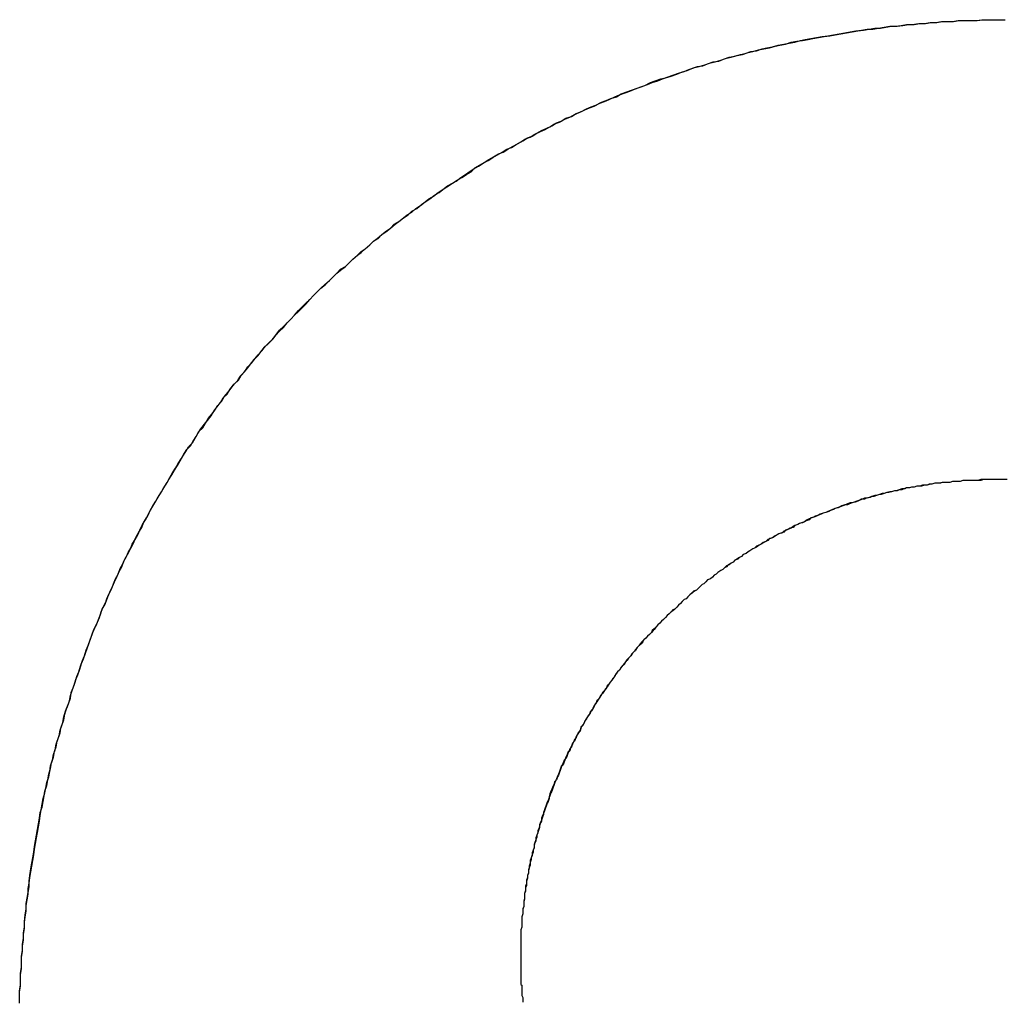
# Model space of a CAD drawing. Extents: x -55 to 3310, y -427 to 1727.
# Tile 32 of 79: x 1008.81 to 1009.86, y 531.59 to 532.64. Entities that reach past the tile are written whole.
import ezdxf

# ---------------------------------------------------------------- set-up
doc = ezdxf.new("R2010")
doc.units = 0
doc.linetypes.add('DURCHGEHEND', pattern=[0])
doc.layers.add('KF_PASSIO_SUB_15_FRONT', color=7, linetype='DURCHGEHEND')

# ---------------------------------------------------------------- blocks, each defined once
blk = doc.blocks.new('KF_PASSIO_SUB_15_FRONT')
at = {"layer": 'KF_PASSIO_SUB_15_FRONT'}
for points in [[(-221.473, -390.174, 0), (-221.473, -390.167, 0), (-221.473, -390.161, 0), (-221.472, -390.155, 0), (-221.472, -390.149, 0), (-221.472, -390.142, 0), (-221.471, -390.136, 0), (-221.471, -390.13, 0), (-221.471, -390.124, 0), (-221.47, -390.118, 0), (-221.47, -390.111, 0), (-221.469, -390.105, 0), (-221.469, -390.099, 0), (-221.468, -390.093, 0), (-221.468, -390.087, 0), (-221.467, -390.08, 0), (-221.466, -390.074, 0), (-221.466, -390.068, 0), (-221.465, -390.062, 0), (-221.464, -390.056, 0), (-221.463, -390.05, 0), (-221.463, -390.044, 0), (-221.462, -390.038, 0), (-221.461, -390.031, 0), (-221.46, -390.025, 0), (-221.459, -390.019, 0), (-221.458, -390.013, 0), (-221.457, -390.007, 0), (-221.456, -390.001, 0), (-221.455, -389.995, 0), (-221.454, -389.989, 0), (-221.453, -389.983, 0), (-221.452, -389.977, 0), (-221.451, -389.971, 0), (-221.449, -389.965, 0), (-221.448, -389.959, 0), (-221.447, -389.953, 0), (-221.446, -389.948, 0), (-221.444, -389.942, 0), (-221.443, -389.936, 0), (-221.442, -389.93, 0), (-221.44, -389.924, 0), (-221.439, -389.918, 0), (-221.437, -389.912, 0), (-221.436, -389.906, 0), (-221.434, -389.901, 0), (-221.433, -389.895, 0), (-221.431, -389.889, 0), (-221.43, -389.883, 0), (-221.428, -389.878, 0), (-221.426, -389.872, 0), (-221.425, -389.866, 0), (-221.423, -389.86, 0), (-221.421, -389.855, 0), (-221.419, -389.849, 0), (-221.418, -389.843, 0), (-221.416, -389.838, 0), (-221.414, -389.832, 0), (-221.412, -389.826, 0), (-221.41, -389.821, 0), (-221.408, -389.815, 0), (-221.406, -389.809, 0), (-221.404, -389.804, 0), (-221.402, -389.798, 0), (-221.4, -389.793, 0), (-221.398, -389.787, 0), (-221.396, -389.782, 0), (-221.394, -389.776, 0), (-221.391, -389.771, 0), (-221.389, -389.765, 0), (-221.387, -389.76, 0), (-221.385, -389.754, 0), (-221.382, -389.749, 0), (-221.38, -389.743, 0), (-221.378, -389.738, 0), (-221.375, -389.733, 0), (-221.373, -389.727, 0), (-221.371, -389.722, 0), (-221.368, -389.717, 0), (-221.366, -389.711, 0), (-221.363, -389.706, 0), (-221.361, -389.701, 0), (-221.358, -389.696, 0), (-221.355, -389.69, 0), (-221.353, -389.685, 0), (-221.35, -389.68, 0), (-221.347, -389.675, 0), (-221.345, -389.67, 0), (-221.342, -389.664, 0), (-221.339, -389.659, 0), (-221.336, -389.654, 0), (-221.334, -389.649, 0), (-221.331, -389.644, 0), (-221.328, -389.639, 0), (-221.325, -389.634, 0), (-221.322, -389.629, 0), (-221.319, -389.624, 0), (-221.316, -389.619, 0), (-221.313, -389.614, 0), (-221.31, -389.609, 0), (-221.307, -389.604, 0), (-221.304, -389.599, 0), (-221.301, -389.594, 0), (-221.298, -389.589, 0), (-221.295, -389.584, 0), (-221.291, -389.58, 0), (-221.288, -389.575, 0), (-221.285, -389.57, 0), (-221.282, -389.565, 0), (-221.278, -389.561, 0), (-221.275, -389.556, 0), (-221.272, -389.551, 0), (-221.268, -389.546, 0), (-221.265, -389.542, 0), (-221.262, -389.537, 0), (-221.258, -389.533, 0), (-221.255, -389.528, 0), (-221.251, -389.523, 0), (-221.248, -389.519, 0), (-221.244, -389.514, 0), (-221.24, -389.51, 0), (-221.237, -389.505, 0), (-221.233, -389.501, 0), (-221.23, -389.496, 0), (-221.226, -389.492, 0), (-221.222, -389.487, 0), (-221.219, -389.483, 0), (-221.215, -389.479, 0), (-221.211, -389.474, 0), (-221.207, -389.47, 0), (-221.203, -389.466, 0), (-221.2, -389.462, 0), (-221.196, -389.457, 0), (-221.192, -389.453, 0), (-221.188, -389.449, 0), (-221.184, -389.445, 0), (-221.18, -389.441, 0), (-221.176, -389.436, 0), (-221.172, -389.432, 0), (-221.168, -389.428, 0), (-221.164, -389.424, 0), (-221.16, -389.42, 0), (-221.156, -389.416, 0), (-221.152, -389.412, 0), (-221.147, -389.408, 0), (-221.143, -389.404, 0), (-221.139, -389.4, 0), (-221.135, -389.396, 0), (-221.131, -389.392, 0), (-221.126, -389.389, 0), (-221.122, -389.385, 0), (-221.118, -389.381, 0), (-221.113, -389.377, 0), (-221.109, -389.374, 0), (-221.105, -389.37, 0), (-221.1, -389.366, 0), (-221.096, -389.362, 0), (-221.092, -389.359, 0), (-221.087, -389.355, 0), (-221.083, -389.352, 0), (-221.078, -389.348, 0), (-221.074, -389.344, 0), (-221.069, -389.341, 0), (-221.064, -389.337, 0), (-221.06, -389.334, 0), (-221.055, -389.331, 0), (-221.051, -389.327, 0), (-221.046, -389.324, 0), (-221.041, -389.32, 0), (-221.037, -389.317, 0), (-221.032, -389.314, 0), (-221.027, -389.31, 0), (-221.022, -389.307, 0), (-221.018, -389.304, 0), (-221.013, -389.301, 0), (-221.008, -389.298, 0), (-221.003, -389.294, 0), (-220.998, -389.291, 0), (-220.994, -389.288, 0), (-220.989, -389.285, 0), (-220.984, -389.282, 0), (-220.979, -389.279, 0), (-220.974, -389.276, 0), (-220.969, -389.273, 0), (-220.964, -389.27, 0), (-220.959, -389.267, 0), (-220.954, -389.264, 0), (-220.949, -389.262, 0), (-220.944, -389.259, 0), (-220.939, -389.256, 0), (-220.934, -389.253, 0), (-220.929, -389.251, 0), (-220.924, -389.248, 0), (-220.918, -389.245, 0), (-220.913, -389.243, 0), (-220.908, -389.24, 0), (-220.903, -389.237, 0), (-220.898, -389.235, 0), (-220.892, -389.232, 0), (-220.887, -389.23, 0), (-220.882, -389.227, 0), (-220.877, -389.225, 0), (-220.871, -389.222, 0), (-220.866, -389.22, 0), (-220.861, -389.218, 0), (-220.855, -389.215, 0), (-220.85, -389.213, 0), (-220.845, -389.211, 0), (-220.839, -389.208, 0), (-220.834, -389.206, 0), (-220.828, -389.204, 0), (-220.823, -389.202, 0), (-220.818, -389.2, 0), (-220.812, -389.198, 0), (-220.807, -389.196, 0), (-220.801, -389.193, 0), (-220.796, -389.191, 0), (-220.79, -389.189, 0), (-220.785, -389.188, 0), (-220.779, -389.186, 0), (-220.773, -389.184, 0), (-220.768, -389.182, 0), (-220.762, -389.18, 0), (-220.757, -389.178, 0), (-220.751, -389.176, 0), (-220.745, -389.175, 0), (-220.74, -389.173, 0), (-220.734, -389.171, 0), (-220.728, -389.17, 0), (-220.723, -389.168, 0), (-220.717, -389.166, 0), (-220.711, -389.165, 0), (-220.705, -389.163, 0), (-220.7, -389.162, 0), (-220.694, -389.16, 0), (-220.688, -389.159, 0), (-220.682, -389.157, 0), (-220.677, -389.156, 0), (-220.671, -389.155, 0), (-220.665, -389.153, 0), (-220.659, -389.152, 0), (-220.653, -389.151, 0), (-220.647, -389.15, 0), (-220.641, -389.148, 0), (-220.636, -389.147, 0), (-220.63, -389.146, 0), (-220.624, -389.145, 0), (-220.618, -389.144, 0), (-220.612, -389.143, 0), (-220.606, -389.142, 0), (-220.6, -389.141, 0), (-220.594, -389.14, 0), (-220.588, -389.139, 0), (-220.582, -389.138, 0), (-220.576, -389.137, 0), (-220.57, -389.136, 0), (-220.564, -389.136, 0), (-220.558, -389.135, 0), (-220.552, -389.134, 0), (-220.546, -389.133, 0), (-220.54, -389.133, 0), (-220.534, -389.132, 0), (-220.528, -389.131, 0), (-220.522, -389.131, 0), (-220.515, -389.13, 0), (-220.509, -389.13, 0), (-220.503, -389.129, 0), (-220.497, -389.129, 0), (-220.491, -389.128, 0), (-220.485, -389.128, 0), (-220.479, -389.128, 0), (-220.473, -389.127, 0), (-220.466, -389.127, 0), (-220.46, -389.127, 0), (-220.454, -389.127, 0), (-220.448, -389.126, 0), (-220.442, -389.126, 0), (-220.435, -389.126, 0), (-220.429, -389.126, 0), (-220.423, -389.126, 0)], [(-221.473, -390.174, 0), (-221.473, -390.168, 0), (-221.473, -390.162, 0), (-221.472, -390.156, 0), (-221.472, -390.15, 0), (-221.472, -390.144, 0), (-221.471, -390.137, 0), (-221.471, -390.131, 0), (-221.471, -390.125, 0), (-221.47, -390.119, 0), (-221.47, -390.113, 0), (-221.469, -390.107, 0), (-221.469, -390.101, 0), (-221.468, -390.094, 0), (-221.468, -390.088, 0), (-221.467, -390.082, 0), (-221.466, -390.076, 0), (-221.466, -390.07, 0), (-221.465, -390.064, 0), (-221.464, -390.058, 0), (-221.464, -390.052, 0), (-221.463, -390.046, 0), (-221.462, -390.04, 0), (-221.461, -390.034, 0), (-221.46, -390.028, 0), (-221.459, -390.022, 0), (-221.458, -390.016, 0), (-221.457, -390.01, 0), (-221.456, -390.004, 0), (-221.455, -389.998, 0), (-221.454, -389.992, 0), (-221.453, -389.986, 0), (-221.452, -389.98, 0), (-221.451, -389.974, 0), (-221.45, -389.968, 0), (-221.449, -389.962, 0), (-221.448, -389.956, 0), (-221.446, -389.95, 0), (-221.445, -389.945, 0), (-221.444, -389.939, 0), (-221.442, -389.933, 0), (-221.441, -389.927, 0), (-221.44, -389.921, 0), (-221.438, -389.915, 0), (-221.437, -389.909, 0), (-221.435, -389.904, 0), (-221.434, -389.898, 0), (-221.432, -389.892, 0), (-221.43, -389.886, 0), (-221.429, -389.881, 0), (-221.427, -389.875, 0), (-221.426, -389.869, 0), (-221.424, -389.863, 0), (-221.422, -389.858, 0), (-221.42, -389.852, 0), (-221.419, -389.846, 0), (-221.417, -389.841, 0), (-221.415, -389.835, 0), (-221.413, -389.829, 0), (-221.411, -389.824, 0), (-221.409, -389.818, 0), (-221.407, -389.812, 0), (-221.405, -389.807, 0), (-221.403, -389.801, 0), (-221.401, -389.796, 0), (-221.399, -389.79, 0), (-221.397, -389.785, 0), (-221.395, -389.779, 0), (-221.393, -389.774, 0), (-221.39, -389.768, 0), (-221.388, -389.763, 0), (-221.386, -389.757, 0), (-221.384, -389.752, 0), (-221.381, -389.746, 0), (-221.379, -389.741, 0), (-221.377, -389.736, 0), (-221.374, -389.73, 0), (-221.372, -389.725, 0), (-221.369, -389.719, 0), (-221.367, -389.714, 0), (-221.364, -389.709, 0), (-221.362, -389.703, 0), (-221.359, -389.698, 0), (-221.357, -389.693, 0), (-221.354, -389.688, 0), (-221.351, -389.682, 0), (-221.349, -389.677, 0), (-221.346, -389.672, 0), (-221.343, -389.667, 0), (-221.341, -389.662, 0), (-221.338, -389.657, 0), (-221.335, -389.651, 0), (-221.332, -389.646, 0), (-221.329, -389.641, 0), (-221.326, -389.636, 0), (-221.323, -389.631, 0), (-221.32, -389.626, 0), (-221.317, -389.621, 0), (-221.314, -389.616, 0), (-221.311, -389.611, 0), (-221.308, -389.606, 0), (-221.305, -389.601, 0), (-221.302, -389.596, 0), (-221.299, -389.591, 0), (-221.296, -389.586, 0), (-221.293, -389.581, 0), (-221.289, -389.577, 0), (-221.286, -389.572, 0), (-221.283, -389.567, 0), (-221.28, -389.562, 0), (-221.276, -389.557, 0), (-221.273, -389.553, 0), (-221.269, -389.548, 0), (-221.266, -389.543, 0), (-221.263, -389.539, 0), (-221.259, -389.534, 0), (-221.256, -389.529, 0), (-221.252, -389.525, 0), (-221.249, -389.52, 0), (-221.245, -389.515, 0), (-221.241, -389.511, 0), (-221.238, -389.506, 0), (-221.234, -389.502, 0), (-221.23, -389.497, 0), (-221.227, -389.493, 0), (-221.223, -389.488, 0), (-221.219, -389.484, 0), (-221.216, -389.48, 0), (-221.212, -389.475, 0), (-221.208, -389.471, 0), (-221.204, -389.467, 0), (-221.2, -389.462, 0), (-221.196, -389.458, 0), (-221.192, -389.454, 0), (-221.188, -389.449, 0), (-221.184, -389.445, 0), (-221.18, -389.441, 0), (-221.176, -389.437, 0), (-221.172, -389.433, 0), (-221.168, -389.429, 0), (-221.164, -389.424, 0), (-221.16, -389.42, 0), (-221.156, -389.416, 0), (-221.152, -389.412, 0), (-221.148, -389.408, 0), (-221.143, -389.404, 0), (-221.139, -389.4, 0), (-221.135, -389.396, 0), (-221.131, -389.393, 0), (-221.126, -389.389, 0), (-221.122, -389.385, 0), (-221.118, -389.381, 0), (-221.113, -389.377, 0), (-221.109, -389.373, 0), (-221.105, -389.37, 0), (-221.1, -389.366, 0), (-221.096, -389.362, 0), (-221.091, -389.359, 0), (-221.087, -389.355, 0), (-221.082, -389.351, 0), (-221.078, -389.348, 0), (-221.073, -389.344, 0), (-221.069, -389.341, 0), (-221.064, -389.337, 0), (-221.059, -389.334, 0), (-221.055, -389.33, 0), (-221.05, -389.327, 0), (-221.045, -389.323, 0), (-221.041, -389.32, 0), (-221.036, -389.317, 0), (-221.031, -389.313, 0), (-221.026, -389.31, 0), (-221.022, -389.307, 0), (-221.017, -389.303, 0), (-221.012, -389.3, 0), (-221.007, -389.297, 0), (-221.002, -389.294, 0), (-220.997, -389.291, 0), (-220.992, -389.288, 0), (-220.988, -389.284, 0), (-220.983, -389.281, 0), (-220.978, -389.278, 0), (-220.973, -389.275, 0), (-220.968, -389.272, 0), (-220.963, -389.269, 0), (-220.958, -389.267, 0), (-220.953, -389.264, 0), (-220.948, -389.261, 0), (-220.942, -389.258, 0), (-220.937, -389.255, 0), (-220.932, -389.252, 0), (-220.927, -389.25, 0), (-220.922, -389.247, 0), (-220.917, -389.244, 0), (-220.912, -389.242, 0), (-220.906, -389.239, 0), (-220.901, -389.236, 0), (-220.896, -389.234, 0), (-220.891, -389.231, 0), (-220.885, -389.229, 0), (-220.88, -389.226, 0), (-220.875, -389.224, 0), (-220.869, -389.221, 0), (-220.864, -389.219, 0), (-220.859, -389.217, 0), (-220.853, -389.214, 0), (-220.848, -389.212, 0), (-220.843, -389.21, 0), (-220.837, -389.208, 0), (-220.832, -389.205, 0), (-220.826, -389.203, 0), (-220.821, -389.201, 0), (-220.815, -389.199, 0), (-220.81, -389.197, 0), (-220.804, -389.195, 0), (-220.799, -389.193, 0), (-220.793, -389.191, 0), (-220.788, -389.189, 0), (-220.782, -389.187, 0), (-220.777, -389.185, 0), (-220.771, -389.183, 0), (-220.765, -389.181, 0), (-220.76, -389.179, 0), (-220.754, -389.177, 0), (-220.749, -389.176, 0), (-220.743, -389.174, 0), (-220.737, -389.172, 0), (-220.732, -389.171, 0), (-220.726, -389.169, 0), (-220.72, -389.167, 0), (-220.715, -389.166, 0), (-220.709, -389.164, 0), (-220.703, -389.163, 0), (-220.697, -389.161, 0), (-220.692, -389.16, 0), (-220.686, -389.158, 0), (-220.68, -389.157, 0), (-220.674, -389.156, 0), (-220.668, -389.154, 0), (-220.663, -389.153, 0), (-220.657, -389.152, 0), (-220.651, -389.15, 0), (-220.645, -389.149, 0), (-220.639, -389.148, 0), (-220.633, -389.147, 0), (-220.628, -389.146, 0), (-220.622, -389.145, 0), (-220.616, -389.144, 0), (-220.61, -389.143, 0), (-220.604, -389.142, 0), (-220.598, -389.141, 0), (-220.592, -389.14, 0), (-220.586, -389.139, 0), (-220.58, -389.138, 0), (-220.574, -389.137, 0), (-220.568, -389.136, 0), (-220.562, -389.135, 0), (-220.556, -389.135, 0), (-220.55, -389.134, 0), (-220.544, -389.133, 0), (-220.538, -389.133, 0), (-220.532, -389.132, 0), (-220.526, -389.131, 0), (-220.52, -389.131, 0), (-220.514, -389.13, 0), (-220.508, -389.13, 0), (-220.502, -389.129, 0), (-220.496, -389.129, 0), (-220.49, -389.128, 0), (-220.484, -389.128, 0), (-220.478, -389.128, 0), (-220.472, -389.127, 0), (-220.466, -389.127, 0), (-220.459, -389.127, 0), (-220.453, -389.127, 0), (-220.447, -389.126, 0), (-220.441, -389.126, 0), (-220.435, -389.126, 0), (-220.429, -389.126, 0), (-220.423, -389.126, 0)], [(-220.438, -389.616, 0), (-220.441, -389.616, 0), (-220.443, -389.616, 0), (-220.446, -389.616, 0), (-220.449, -389.617, 0), (-220.452, -389.617, 0), (-220.454, -389.617, 0), (-220.457, -389.617, 0), (-220.46, -389.617, 0), (-220.463, -389.617, 0), (-220.465, -389.617, 0), (-220.468, -389.617, 0), (-220.471, -389.618, 0), (-220.474, -389.618, 0), (-220.476, -389.618, 0), (-220.479, -389.618, 0), (-220.482, -389.619, 0), (-220.485, -389.619, 0), (-220.487, -389.619, 0), (-220.49, -389.619, 0), (-220.493, -389.62, 0), (-220.496, -389.62, 0), (-220.498, -389.62, 0), (-220.501, -389.621, 0), (-220.504, -389.621, 0), (-220.506, -389.622, 0), (-220.509, -389.622, 0), (-220.512, -389.623, 0), (-220.515, -389.623, 0), (-220.517, -389.623, 0), (-220.52, -389.624, 0), (-220.523, -389.624, 0), (-220.525, -389.625, 0), (-220.528, -389.625, 0), (-220.531, -389.626, 0), (-220.533, -389.627, 0), (-220.536, -389.627, 0), (-220.539, -389.628, 0), (-220.541, -389.628, 0), (-220.544, -389.629, 0), (-220.547, -389.63, 0), (-220.549, -389.63, 0), (-220.552, -389.631, 0), (-220.555, -389.632, 0), (-220.557, -389.632, 0), (-220.56, -389.633, 0), (-220.563, -389.634, 0), (-220.565, -389.634, 0), (-220.568, -389.635, 0), (-220.571, -389.636, 0), (-220.573, -389.637, 0), (-220.576, -389.637, 0), (-220.578, -389.638, 0), (-220.581, -389.639, 0), (-220.584, -389.64, 0), (-220.586, -389.641, 0), (-220.589, -389.642, 0), (-220.591, -389.643, 0), (-220.594, -389.643, 0), (-220.597, -389.644, 0), (-220.599, -389.645, 0), (-220.602, -389.646, 0), (-220.604, -389.647, 0), (-220.607, -389.648, 0), (-220.609, -389.649, 0), (-220.612, -389.65, 0), (-220.614, -389.651, 0), (-220.617, -389.652, 0), (-220.62, -389.653, 0), (-220.622, -389.654, 0), (-220.625, -389.655, 0), (-220.627, -389.656, 0), (-220.63, -389.657, 0), (-220.632, -389.659, 0), (-220.635, -389.66, 0), (-220.637, -389.661, 0), (-220.64, -389.662, 0), (-220.642, -389.663, 0), (-220.644, -389.664, 0), (-220.647, -389.665, 0), (-220.649, -389.667, 0), (-220.652, -389.668, 0), (-220.654, -389.669, 0), (-220.657, -389.67, 0), (-220.659, -389.672, 0), (-220.662, -389.673, 0), (-220.664, -389.674, 0), (-220.666, -389.675, 0), (-220.669, -389.677, 0), (-220.671, -389.678, 0), (-220.674, -389.679, 0), (-220.676, -389.681, 0), (-220.678, -389.682, 0), (-220.681, -389.683, 0), (-220.683, -389.685, 0), (-220.685, -389.686, 0), (-220.688, -389.688, 0), (-220.69, -389.689, 0), (-220.692, -389.69, 0), (-220.695, -389.692, 0), (-220.697, -389.693, 0), (-220.699, -389.695, 0), (-220.702, -389.696, 0), (-220.704, -389.698, 0), (-220.706, -389.699, 0), (-220.709, -389.701, 0), (-220.711, -389.702, 0), (-220.713, -389.704, 0), (-220.715, -389.705, 0), (-220.718, -389.707, 0), (-220.72, -389.709, 0), (-220.722, -389.71, 0), (-220.724, -389.712, 0), (-220.726, -389.713, 0), (-220.729, -389.715, 0), (-220.731, -389.717, 0), (-220.733, -389.718, 0), (-220.735, -389.72, 0), (-220.737, -389.722, 0), (-220.74, -389.723, 0), (-220.742, -389.725, 0), (-220.744, -389.727, 0), (-220.746, -389.728, 0), (-220.748, -389.73, 0), (-220.75, -389.732, 0), (-220.752, -389.734, 0), (-220.754, -389.735, 0), (-220.757, -389.737, 0), (-220.759, -389.739, 0), (-220.761, -389.741, 0), (-220.763, -389.743, 0), (-220.765, -389.744, 0), (-220.767, -389.746, 0), (-220.769, -389.748, 0), (-220.771, -389.75, 0), (-220.773, -389.752, 0), (-220.775, -389.754, 0), (-220.777, -389.755, 0), (-220.779, -389.757, 0), (-220.781, -389.759, 0), (-220.783, -389.761, 0), (-220.785, -389.763, 0), (-220.787, -389.765, 0), (-220.789, -389.767, 0), (-220.791, -389.769, 0), (-220.793, -389.771, 0), (-220.795, -389.773, 0), (-220.796, -389.775, 0), (-220.798, -389.777, 0), (-220.8, -389.779, 0), (-220.802, -389.781, 0), (-220.804, -389.783, 0), (-220.806, -389.785, 0), (-220.808, -389.787, 0), (-220.809, -389.789, 0), (-220.811, -389.791, 0), (-220.813, -389.793, 0), (-220.815, -389.795, 0), (-220.817, -389.797, 0), (-220.818, -389.799, 0), (-220.82, -389.801, 0), (-220.822, -389.804, 0), (-220.824, -389.806, 0), (-220.825, -389.808, 0), (-220.827, -389.81, 0), (-220.829, -389.812, 0), (-220.83, -389.814, 0), (-220.832, -389.816, 0), (-220.834, -389.819, 0), (-220.836, -389.821, 0), (-220.837, -389.823, 0), (-220.839, -389.825, 0), (-220.84, -389.827, 0), (-220.842, -389.83, 0), (-220.844, -389.832, 0), (-220.845, -389.834, 0), (-220.847, -389.836, 0), (-220.848, -389.839, 0), (-220.85, -389.841, 0), (-220.852, -389.843, 0), (-220.853, -389.845, 0), (-220.855, -389.848, 0), (-220.856, -389.85, 0), (-220.858, -389.852, 0), (-220.859, -389.855, 0), (-220.861, -389.857, 0), (-220.862, -389.859, 0), (-220.863, -389.862, 0), (-220.865, -389.864, 0), (-220.866, -389.866, 0), (-220.868, -389.869, 0), (-220.869, -389.871, 0), (-220.871, -389.873, 0), (-220.872, -389.876, 0), (-220.873, -389.878, 0), (-220.875, -389.88, 0), (-220.876, -389.883, 0), (-220.877, -389.885, 0), (-220.879, -389.888, 0), (-220.88, -389.89, 0), (-220.881, -389.893, 0), (-220.882, -389.895, 0), (-220.884, -389.897, 0), (-220.885, -389.9, 0), (-220.886, -389.902, 0), (-220.887, -389.905, 0), (-220.889, -389.907, 0), (-220.89, -389.91, 0), (-220.891, -389.912, 0), (-220.892, -389.915, 0), (-220.893, -389.917, 0), (-220.894, -389.92, 0), (-220.896, -389.922, 0), (-220.897, -389.925, 0), (-220.898, -389.927, 0), (-220.899, -389.93, 0), (-220.9, -389.932, 0), (-220.901, -389.935, 0), (-220.902, -389.937, 0), (-220.903, -389.94, 0), (-220.904, -389.942, 0), (-220.905, -389.945, 0), (-220.906, -389.948, 0), (-220.907, -389.95, 0), (-220.908, -389.953, 0), (-220.909, -389.955, 0), (-220.91, -389.958, 0), (-220.911, -389.96, 0), (-220.912, -389.963, 0), (-220.913, -389.966, 0), (-220.914, -389.968, 0), (-220.915, -389.971, 0), (-220.915, -389.973, 0), (-220.916, -389.976, 0), (-220.917, -389.979, 0), (-220.918, -389.981, 0), (-220.919, -389.984, 0), (-220.919, -389.987, 0), (-220.92, -389.989, 0), (-220.921, -389.992, 0), (-220.922, -389.995, 0), (-220.922, -389.997, 0), (-220.923, -390, 0), (-220.924, -390.003, 0), (-220.925, -390.005, 0), (-220.925, -390.008, 0), (-220.926, -390.011, 0), (-220.926, -390.013, 0), (-220.927, -390.016, 0), (-220.928, -390.019, 0), (-220.928, -390.021, 0), (-220.929, -390.024, 0), (-220.929, -390.027, 0), (-220.93, -390.03, 0), (-220.931, -390.032, 0), (-220.931, -390.035, 0), (-220.932, -390.038, 0), (-220.932, -390.04, 0), (-220.933, -390.043, 0), (-220.933, -390.046, 0), (-220.933, -390.049, 0), (-220.934, -390.051, 0), (-220.934, -390.054, 0), (-220.935, -390.057, 0), (-220.935, -390.06, 0), (-220.935, -390.062, 0), (-220.936, -390.065, 0), (-220.936, -390.068, 0), (-220.936, -390.071, 0), (-220.937, -390.073, 0), (-220.937, -390.076, 0), (-220.937, -390.079, 0), (-220.938, -390.082, 0), (-220.938, -390.084, 0), (-220.938, -390.087, 0), (-220.938, -390.09, 0), (-220.938, -390.093, 0), (-220.939, -390.096, 0), (-220.939, -390.098, 0), (-220.939, -390.101, 0), (-220.939, -390.104, 0), (-220.939, -390.107, 0), (-220.939, -390.109, 0), (-220.939, -390.112, 0), (-220.939, -390.115, 0), (-220.939, -390.118, 0), (-220.939, -390.121, 0), (-220.939, -390.123, 0)], [(-220.438, -389.616, 0), (-220.441, -389.616, 0), (-220.443, -389.616, 0), (-220.446, -389.616, 0), (-220.449, -389.616, 0), (-220.452, -389.617, 0), (-220.454, -389.617, 0), (-220.457, -389.617, 0), (-220.46, -389.617, 0), (-220.463, -389.617, 0), (-220.465, -389.617, 0), (-220.468, -389.617, 0), (-220.471, -389.618, 0), (-220.473, -389.618, 0), (-220.476, -389.618, 0), (-220.479, -389.618, 0), (-220.482, -389.619, 0), (-220.484, -389.619, 0), (-220.487, -389.619, 0), (-220.49, -389.619, 0), (-220.492, -389.62, 0), (-220.495, -389.62, 0), (-220.498, -389.62, 0), (-220.501, -389.621, 0), (-220.503, -389.621, 0), (-220.506, -389.622, 0), (-220.509, -389.622, 0), (-220.511, -389.622, 0), (-220.514, -389.623, 0), (-220.517, -389.623, 0), (-220.52, -389.624, 0), (-220.522, -389.624, 0), (-220.525, -389.625, 0), (-220.528, -389.625, 0), (-220.53, -389.626, 0), (-220.533, -389.626, 0), (-220.536, -389.627, 0), (-220.538, -389.628, 0), (-220.541, -389.628, 0), (-220.544, -389.629, 0), (-220.546, -389.629, 0), (-220.549, -389.63, 0), (-220.552, -389.631, 0), (-220.554, -389.631, 0), (-220.557, -389.632, 0), (-220.56, -389.633, 0), (-220.562, -389.633, 0), (-220.565, -389.634, 0), (-220.567, -389.635, 0), (-220.57, -389.636, 0), (-220.573, -389.636, 0), (-220.575, -389.637, 0), (-220.578, -389.638, 0), (-220.58, -389.639, 0), (-220.583, -389.64, 0), (-220.586, -389.641, 0), (-220.588, -389.641, 0), (-220.591, -389.642, 0), (-220.593, -389.643, 0), (-220.596, -389.644, 0), (-220.599, -389.645, 0), (-220.601, -389.646, 0), (-220.604, -389.647, 0), (-220.606, -389.648, 0), (-220.609, -389.649, 0), (-220.611, -389.65, 0), (-220.614, -389.651, 0), (-220.617, -389.652, 0), (-220.619, -389.653, 0), (-220.622, -389.654, 0), (-220.624, -389.655, 0), (-220.627, -389.656, 0), (-220.629, -389.657, 0), (-220.632, -389.658, 0), (-220.634, -389.659, 0), (-220.637, -389.661, 0), (-220.639, -389.662, 0), (-220.642, -389.663, 0), (-220.644, -389.664, 0), (-220.647, -389.665, 0), (-220.649, -389.666, 0), (-220.651, -389.668, 0), (-220.654, -389.669, 0), (-220.656, -389.67, 0), (-220.659, -389.671, 0), (-220.661, -389.673, 0), (-220.664, -389.674, 0), (-220.666, -389.675, 0), (-220.668, -389.676, 0), (-220.671, -389.678, 0), (-220.673, -389.679, 0), (-220.676, -389.68, 0), (-220.678, -389.682, 0), (-220.68, -389.683, 0), (-220.683, -389.685, 0), (-220.685, -389.686, 0), (-220.688, -389.687, 0), (-220.69, -389.689, 0), (-220.692, -389.69, 0), (-220.695, -389.692, 0), (-220.697, -389.693, 0), (-220.699, -389.695, 0), (-220.702, -389.696, 0), (-220.704, -389.698, 0), (-220.706, -389.699, 0), (-220.708, -389.701, 0), (-220.711, -389.702, 0), (-220.713, -389.704, 0), (-220.715, -389.705, 0), (-220.717, -389.707, 0), (-220.72, -389.708, 0), (-220.722, -389.71, 0), (-220.724, -389.712, 0), (-220.726, -389.713, 0), (-220.729, -389.715, 0), (-220.731, -389.717, 0), (-220.733, -389.718, 0), (-220.735, -389.72, 0), (-220.737, -389.722, 0), (-220.74, -389.723, 0), (-220.742, -389.725, 0), (-220.744, -389.727, 0), (-220.746, -389.728, 0), (-220.748, -389.73, 0), (-220.75, -389.732, 0), (-220.752, -389.734, 0), (-220.755, -389.735, 0), (-220.757, -389.737, 0), (-220.759, -389.739, 0), (-220.761, -389.741, 0), (-220.763, -389.743, 0), (-220.765, -389.744, 0), (-220.767, -389.746, 0), (-220.769, -389.748, 0), (-220.771, -389.75, 0), (-220.773, -389.752, 0), (-220.775, -389.754, 0), (-220.777, -389.756, 0), (-220.779, -389.757, 0), (-220.781, -389.759, 0), (-220.783, -389.761, 0), (-220.785, -389.763, 0), (-220.787, -389.765, 0), (-220.789, -389.767, 0), (-220.791, -389.769, 0), (-220.793, -389.771, 0), (-220.795, -389.773, 0), (-220.797, -389.775, 0), (-220.799, -389.777, 0), (-220.8, -389.779, 0), (-220.802, -389.781, 0), (-220.804, -389.783, 0), (-220.806, -389.785, 0), (-220.808, -389.787, 0), (-220.81, -389.789, 0), (-220.812, -389.791, 0), (-220.813, -389.793, 0), (-220.815, -389.795, 0), (-220.817, -389.798, 0), (-220.819, -389.8, 0), (-220.821, -389.802, 0), (-220.822, -389.804, 0), (-220.824, -389.806, 0), (-220.826, -389.808, 0), (-220.827, -389.81, 0), (-220.829, -389.813, 0), (-220.831, -389.815, 0), (-220.833, -389.817, 0), (-220.834, -389.819, 0), (-220.836, -389.821, 0), (-220.838, -389.823, 0), (-220.839, -389.826, 0), (-220.841, -389.828, 0), (-220.842, -389.83, 0), (-220.844, -389.832, 0), (-220.846, -389.835, 0), (-220.847, -389.837, 0), (-220.849, -389.839, 0), (-220.85, -389.841, 0), (-220.852, -389.844, 0), (-220.854, -389.846, 0), (-220.855, -389.848, 0), (-220.857, -389.851, 0), (-220.858, -389.853, 0), (-220.86, -389.855, 0), (-220.861, -389.858, 0), (-220.862, -389.86, 0), (-220.864, -389.862, 0), (-220.865, -389.865, 0), (-220.867, -389.867, 0), (-220.868, -389.869, 0), (-220.87, -389.872, 0), (-220.871, -389.874, 0), (-220.872, -389.876, 0), (-220.874, -389.879, 0), (-220.875, -389.881, 0), (-220.876, -389.884, 0), (-220.878, -389.886, 0), (-220.879, -389.888, 0), (-220.88, -389.891, 0), (-220.882, -389.893, 0), (-220.883, -389.896, 0), (-220.884, -389.898, 0), (-220.885, -389.901, 0), (-220.887, -389.903, 0), (-220.888, -389.906, 0), (-220.889, -389.908, 0), (-220.89, -389.911, 0), (-220.891, -389.913, 0), (-220.893, -389.915, 0), (-220.894, -389.918, 0), (-220.895, -389.92, 0), (-220.896, -389.923, 0), (-220.897, -389.926, 0), (-220.898, -389.928, 0), (-220.899, -389.931, 0), (-220.9, -389.933, 0), (-220.901, -389.936, 0), (-220.903, -389.938, 0), (-220.904, -389.941, 0), (-220.905, -389.943, 0), (-220.906, -389.946, 0), (-220.907, -389.948, 0), (-220.908, -389.951, 0), (-220.909, -389.954, 0), (-220.909, -389.956, 0), (-220.91, -389.959, 0), (-220.911, -389.961, 0), (-220.912, -389.964, 0), (-220.913, -389.967, 0), (-220.914, -389.969, 0), (-220.915, -389.972, 0), (-220.916, -389.974, 0), (-220.917, -389.977, 0), (-220.917, -389.98, 0), (-220.918, -389.982, 0), (-220.919, -389.985, 0), (-220.92, -389.988, 0), (-220.921, -389.99, 0), (-220.921, -389.993, 0), (-220.922, -389.995, 0), (-220.923, -389.998, 0), (-220.923, -390.001, 0), (-220.924, -390.003, 0), (-220.925, -390.006, 0), (-220.925, -390.009, 0), (-220.926, -390.011, 0), (-220.927, -390.014, 0), (-220.927, -390.017, 0), (-220.928, -390.019, 0), (-220.929, -390.022, 0), (-220.929, -390.025, 0), (-220.93, -390.028, 0), (-220.93, -390.03, 0), (-220.931, -390.033, 0), (-220.931, -390.036, 0), (-220.932, -390.038, 0), (-220.932, -390.041, 0), (-220.933, -390.044, 0), (-220.933, -390.047, 0), (-220.934, -390.049, 0), (-220.934, -390.052, 0), (-220.934, -390.055, 0), (-220.935, -390.057, 0), (-220.935, -390.06, 0), (-220.935, -390.063, 0), (-220.936, -390.066, 0), (-220.936, -390.068, 0), (-220.936, -390.071, 0), (-220.937, -390.074, 0), (-220.937, -390.077, 0), (-220.937, -390.079, 0), (-220.938, -390.082, 0), (-220.938, -390.085, 0), (-220.938, -390.088, 0), (-220.938, -390.09, 0), (-220.938, -390.093, 0), (-220.939, -390.096, 0), (-220.939, -390.099, 0), (-220.939, -390.101, 0), (-220.939, -390.104, 0), (-220.939, -390.107, 0), (-220.939, -390.11, 0), (-220.939, -390.112, 0), (-220.939, -390.115, 0), (-220.939, -390.118, 0), (-220.939, -390.121, 0), (-220.939, -390.123, 0)], [(-220.421, -389.616, 0), (-220.424, -389.616, 0), (-220.427, -389.616, 0), (-220.43, -389.616, 0), (-220.432, -389.616, 0), (-220.435, -389.616, 0), (-220.438, -389.616, 0)], [(-220.421, -389.616, 0), (-220.424, -389.616, 0), (-220.427, -389.616, 0), (-220.43, -389.616, 0), (-220.432, -389.616, 0), (-220.435, -389.616, 0), (-220.438, -389.616, 0)], [(-220.939, -390.123, 0), (-220.939, -390.125, 0), (-220.939, -390.127, 0), (-220.939, -390.128, 0), (-220.939, -390.13, 0), (-220.939, -390.131, 0), (-220.939, -390.133, 0), (-220.939, -390.135, 0), (-220.939, -390.136, 0), (-220.939, -390.138, 0), (-220.939, -390.139, 0), (-220.939, -390.141, 0), (-220.939, -390.143, 0), (-220.939, -390.144, 0), (-220.939, -390.146, 0), (-220.939, -390.147, 0), (-220.939, -390.149, 0), (-220.939, -390.151, 0), (-220.939, -390.152, 0), (-220.939, -390.154, 0), (-220.938, -390.155, 0), (-220.938, -390.157, 0), (-220.938, -390.159, 0), (-220.938, -390.16, 0), (-220.938, -390.162, 0), (-220.938, -390.163, 0), (-220.938, -390.165, 0), (-220.938, -390.166, 0), (-220.937, -390.168, 0), (-220.937, -390.17, 0), (-220.937, -390.171, 0), (-220.937, -390.173, 0)], [(-220.939, -390.123, 0), (-220.939, -390.125, 0), (-220.939, -390.127, 0), (-220.939, -390.128, 0), (-220.939, -390.13, 0), (-220.939, -390.131, 0), (-220.939, -390.133, 0), (-220.939, -390.135, 0), (-220.939, -390.136, 0), (-220.939, -390.138, 0), (-220.939, -390.139, 0), (-220.939, -390.141, 0), (-220.939, -390.143, 0), (-220.939, -390.144, 0), (-220.939, -390.146, 0), (-220.939, -390.147, 0), (-220.939, -390.149, 0), (-220.939, -390.15, 0), (-220.939, -390.152, 0), (-220.939, -390.154, 0), (-220.938, -390.155, 0), (-220.938, -390.157, 0), (-220.938, -390.158, 0), (-220.938, -390.16, 0), (-220.938, -390.162, 0), (-220.938, -390.163, 0), (-220.938, -390.165, 0), (-220.938, -390.166, 0), (-220.937, -390.168, 0), (-220.937, -390.169, 0), (-220.937, -390.171, 0), (-220.937, -390.173, 0)]]:
    blk.add_polyline3d(points, dxfattribs=at)

msp = doc.modelspace()

# ---------------------------------------------------------------- block references
at = {"layer": 'KF_PASSIO_SUB_15_FRONT'}
msp.add_blockref('KF_PASSIO_SUB_15_FRONT', (1230.2834, 921.7627), dxfattribs=at)

doc.saveas('drawing.dxf')
